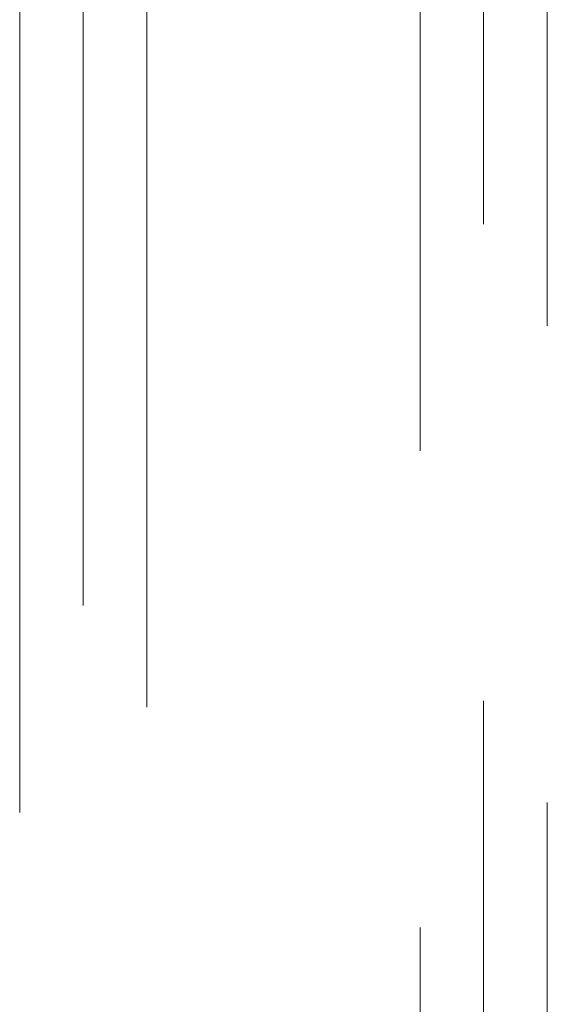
# Model space of a CAD drawing. Header units: millimetres. Extents: x 25610 to 48924, y 4737 to 39616.
# Tile 57 of 73: x 34221 to 34304, y 36566 to 36721. Entities that reach past the tile are written whole.
import ezdxf

# ---------------------------------------------------------------- set-up
doc = ezdxf.new("R2010")
doc.units = ezdxf.units.MM
doc.linetypes.add('ADSK_Штриховая_ш3 п1_5', pattern=[225, 150, -75])
doc.layers.add('A-DETL-____-MBND', color=5, linetype='ADSK_Штриховая_ш3 п1_5', lineweight=20)

msp = doc.modelspace()

# ---------------------------------------------------------------- linework, layer by layer
at = {"layer": 'A-DETL-____-MBND', "color": 150}
for p, q in [((34283.76, 37028.47), (34283.76, 34648.13)), ((34303.76, 34648.13), (34303.76, 37028.47)), ((34293.76, 34664.13), (34293.76, 37012.47))]:
    msp.add_line(p, q, dxfattribs=at)
at = {"layer": 'A-DETL-____-MBND', "color": 220}
for p, q in [((34220.84, 36971.56), (34220.85, 34588.13)), ((34240.85, 34588.13), (34240.84, 36971.56)), ((34230.85, 34604.13), (34230.84, 36955.56))]:
    msp.add_line(p, q, dxfattribs=at)

doc.saveas('drawing.dxf')
